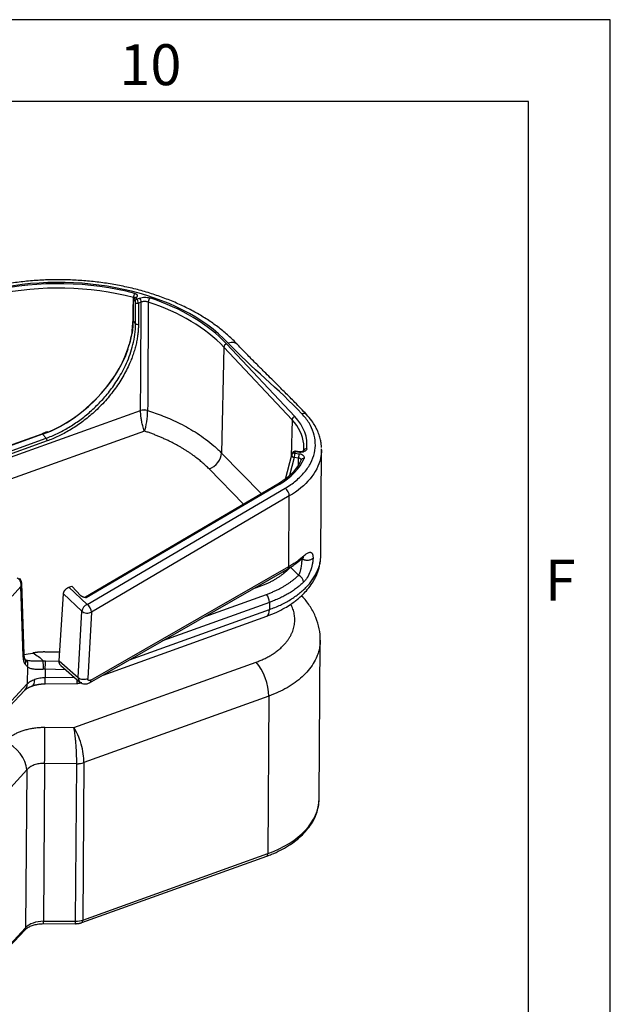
# Model space of a CAD drawing. Extents: x 2651 to 11825, y -3833 to 1075.
# Tile 150 of 256: x 3718 to 3791, y -464 to -343. Entities that reach past the tile are written whole.
import ezdxf

# ---------------------------------------------------------------- set-up
doc = ezdxf.new("R2010")
doc.units = 0
doc.header["$LTSCALE"] = 10
doc.layers.get('0').update_dxf_attribs({"linetype": 'CONTINUOUS'})
for name, color, linetype in [('1', 7, 'CONTINUOUS'), ('BOX', 4, 'CONTINUOUS'), ('DIM', 3, 'CONTINUOUS')]:
    doc.layers.add(name, color=color, linetype=linetype)
doc.styles.get("Standard").update_dxf_attribs({"font": 'romans.shx'})

# ---------------------------------------------------------------- blocks, each defined once
blk = doc.blocks.new('dg')
at = {"layer": 'BOX', "color": 3}
for points in [[(0, 0), (1140, 0), (1140, 820), (0, 820)], [(10, 10), (1130, 10), (1130, 810), (10, 810)]]:
    blk.add_lwpolyline(points, close=True, dxfattribs=at)
at = {"color": 4, "char_height": 5, "attachment_point": 1}
for s, width, insert in [('{\\fArial|b1|i0|c0|p34;\\C6;10}', 8, (1080, 817)), ('{\\fArial|b1|i0|c0|p34;\\C6;F}', 6, (1132, 754))]:
    blk.add_mtext_dynamic_manual_height_columns(s, width=width, gutter_width=12.5, heights=[0], dxfattribs=dict(at, insert=insert))

msp = doc.modelspace()

# ---------------------------------------------------------------- linework, layer by layer
at = {"layer": '1', "color": 253, "linetype": 'Continuous'}
for p, q in [((3732.586, -377.773), (3732.446, -377.624)), ((3732.666, -377.346), (3732.807, -377.495)), ((3732.807, -377.495), (3733.152, -377.371)), ((3732.654, -380.513), (3732.65, -377.94)), ((3733.343, -377.871), (3732.997, -377.995)), ((3732.997, -377.995), (3733.001, -380.569)), ((3732.343, -380.183), (3732.654, -380.513)), ((3743.436, -383.374), (3743.163, -396.312)), ((3751.78, -392.249), (3743.436, -383.374)), ((3743.767, -382.961), (3752.11, -391.836)), ((3701.252, -402.614), (3733.259, -391.117)), ((3751.78, -392.249), (3751.685, -396.724)), ((3733.736, -393.629), (3703.618, -404.448)), ((3721.268, -394.027), (3706.485, -399.337)), ((3706.93, -399.81), (3721.713, -394.5)), ((3721.713, -394.5), (3721.268, -394.027)), ((3721.84, -394.833), (3707.057, -400.144)), ((3743.163, -396.312), (3748.037, -401.293)), ((3752.039, -396.863), (3751.462, -399.064)), ((3752.575, -396.922), (3752.039, -396.863)), ((3752.149, -396.174), (3752.105, -396.335)), ((3752.105, -396.335), (3752.641, -396.394)), ((3752.685, -396.233), (3752.149, -396.174)), ((3745.859, -402.572), (3741.643, -398.263)), ((3750.221, -400.156), (3726.628, -414.005)), ((3726.729, -414.821), (3750.925, -400.618)), ((3751.447, -401.56), (3727.251, -415.763)), ((3751.388, -410.168), (3751.447, -401.56)), ((3727.179, -424.065), (3751.388, -410.168)), ((3752.576, -411.251), (3751.601, -410.255)), ((3750.796, -410.902), (3750.555, -410.879)), ((3718.638, -412.633), (3717.56, -413.804)), ((3718.929, -421.184), (3718.638, -412.633)), ((3726.09, -415.644), (3723.841, -413.515)), ((3724.502, -412.712), (3726.729, -414.821)), ((3741.145, -416.28), (3748.662, -413.58)), ((3749.023, -414.565), (3735.958, -419.258)), ((3749.023, -414.565), (3749.017, -415.434)), ((3725.649, -423.741), (3726.09, -415.644)), ((3727.251, -415.763), (3726.81, -423.86)), ((3731.926, -421.573), (3749.017, -415.434)), ((3721.63, -421.696), (3723.321, -421.731)), ((3723.321, -421.724), (3725.649, -423.741)), ((3725.12, -429.864), (3747.399, -421.862)), ((3719.427, -422.398), (3719.412, -424.526)), ((3721.611, -422.744), (3721.604, -423.738)), ((3724.112, -422.796), (3721.611, -422.744)), ((3717.472, -426.593), (3719.412, -424.526)), ((3721.604, -423.738), (3725.158, -423.703)), ((3748.944, -426.013), (3726.342, -434.132)), ((3748.944, -426.013), (3748.813, -445.27)), ((3721.571, -429.827), (3725.12, -429.864)), ((3721.532, -434.241), (3721.4, -453.535)), ((3725.455, -434.283), (3721.532, -434.241)), ((3725.323, -453.537), (3725.455, -434.283)), ((3726.342, -434.135), (3726.211, -453.389)), ((3719.34, -435.029), (3717.4, -437.176)), ((3719.34, -435.029), (3719.209, -454.322)), ((3726.211, -453.389), (3748.813, -445.27)), ((3721.4, -453.535), (3725.323, -453.537)), ((3717.268, -456.43), (3719.209, -454.322))]:
    msp.add_line(p, q, dxfattribs=at)
at = {"layer": '1', "color": 7, "linetype": 'Continuous'}
for p, q in [((3732.496, -377.303), (3732.493, -377.304)), ((3721.181, -393.987), (3706.398, -399.298)), ((3750.959, -399.492), (3751.734, -396.536)), ((3751.734, -396.536), (3751.779, -396.375)), ((3752.724, -396.153), (3752.188, -396.094)), ((3755.298, -408.802), (3755.386, -395.9)), ((3750.026, -400.126), (3726.531, -413.918)), ((3727.033, -424.382), (3751.241, -410.485)), ((3719.029, -420.922), (3718.733, -412.233)), ((3724.502, -412.712), (3724.858, -412.584)), ((3724.858, -412.584), (3725.962, -413.759)), ((3747.836, -412.634), (3746.929, -412.96)), ((3723.321, -421.724), (3723.841, -413.515)), ((3728.677, -423.438), (3748.677, -416.254)), ((3755.094, -438.53), (3755.227, -419.176)), ((3723.388, -420.664), (3721.601, -420.627)), ((3719.17, -421.53), (3719.169, -421.532)), ((3723.532, -422.294), (3725.857, -424.308)), ((3721.611, -424.509), (3725.506, -424.471)), ((3717.193, -427.346), (3719.128, -425.285)), ((3726.083, -453.697), (3748.685, -445.578)), ((3717.167, -456.709), (3719.107, -454.602)), ((3721.395, -453.824), (3725.318, -453.826))]:
    msp.add_line(p, q, dxfattribs=at)
for start, end in [(109.75873, 164.66818), (83.74271, 109.75873)]:
    msp.add_arc((3752.147, -396.473), 0.381, start, end, dxfattribs=at)
at = {"layer": '1', "color": 253, "linetype": 'Continuous'}
for centre, major_axis, ratio, start_param, end_param in [((3723.388, -390.281), (-23.875, 0.163), 0.6204961, 3.6756458, 5.0930637), ((3723.388, -390.281), (23.62, -0.161), 0.6204961, 1.1769635, 1.929736), ((3723.386, -390.579), (-23.239, 0.159), 0.6204961, 4.3185561, 5.0605839), ((3732.599, -377.574), (0.254, -0.004), 0.6279866, 3.1419109, 3.6802003), ((3732.542, -377.108), (0.098, 0.368), 0.3009252, 0.7084473, 2.2748803), ((3732.665, -377.545), (0.185, 0.174), 0.6750091, 0.9991249, 2.5699213), ((3732.805, -377.694), (0.185, 0.174), 0.6750091, 0.9991249, 2.5699213), ((3732.586, -377.873), (0.043, -0.12), 0.3991832, 0.8405419, 2.3982482), ((3732.805, -377.794), (-0.129, 0.359), 0.3991832, 3.9821345, 5.5398409), ((3733.15, -377.67), (-0.129, 0.359), 0.3991832, 3.9821345, 5.5398409), ((3734.383, -377.658), (0.12, 0.362), 0.3622276, 0.7284373, 2.2861437), ((3723.388, -390.281), (23.616, -0.161), 0.6204961, 0.5340532, 1.0906583), ((3732.869, -377.861), (0.254, 0), 0.6116074, 3.6704573, 5.2412537), ((3723.386, -390.576), (-23.236, 0.159), 0.6204961, 3.6756458, 4.2322509), ((3732.562, -380.104), (-0.254, 0.004), 0.6288992, 6.2847138, 6.8223597), ((3732.873, -380.435), (0.254, 0), 0.6116074, 3.6704573, 5.2412537), ((3732.434, -381.622), (-0.251, 0.041), 0.561757, 6.2874191, 6.9096873), ((3743.765, -383.26), (0.278, 0.261), 0.6750091, 0.9991249, 2.5568313), ((3743.982, -384.076), (-1.11, -1.044), 0.6750091, 3.1347698, 4.1407176), ((3733.708, -391.585), (0.889, -0.006), 0.6086695, 1.0849479, 2.1045203), ((3733.708, -391.594), (-0.889, -0.009), 0.6031815, 4.2167003, 5.2362365), ((3752.108, -392.135), (0.278, 0.261), 0.6750091, 0.9991249, 2.5568313), ((3742.69, -395.22), (10.917, -0.075), 0.6204961, 6.2072445, 6.8172385), ((3752.987, -392.117), (-0.555, -0.522), 0.6750091, 3.1415685, 4.1407176), ((3742.688, -395.515), (-10.536, 0.072), 0.6204961, 3.2020332, 3.6756458), ((3721.267, -394.226), (-0.086, 0.239), 0.3991832, 5.5398409, 6.2831891), ((3721.711, -394.699), (-0.086, 0.239), 0.3991832, 3.9821345, 5.5398409), ((3753.57, -396.107), (-0.378, 0.049), 0.7819493, 4.8079818, 6.1235871), ((3741.629, -396.845), (1.271, 1.243), 0.6908837, 4.1270594, 5.6847702), ((3742.69, -395.22), (10.917, -0.075), 0.6204961, 5.4778629, 6.0309691), ((3752.103, -396.634), (0.369, -0.097), 0.6235684, 3.1345285, 4.7027902), ((3752.103, -396.634), (-0.367, 0.101), 0.773677, 4.9159694, 6.2919018), ((3752.147, -396.473), (-0.367, 0.101), 0.773677, 4.9159694, 6.2919018), ((3752.103, -396.634), (-0.042, -0.379), 0.1280954, 3.8175576, 5.3752639), ((3752.147, -396.473), (-0.042, -0.379), 0.1280954, 3.1415889, 3.8175576), ((3752.639, -396.693), (-0.042, -0.379), 0.1280954, 3.8175576, 5.3752639), ((3752.683, -396.532), (0.042, 0.379), 0.1280954, 6.2831816, 6.9591502), ((3753.248, -397.282), (0.351, -0.149), 0.7593985, 1.8763145, 3.1375928), ((3750.219, -400.455), (-0.193, 0.329), 0.5433622, 5.4514116, 6.2831779), ((3750.921, -401.215), (-0.386, 0.657), 0.5433622, 3.8806153, 5.4514116), ((3752.574, -408.601), (-0.509, 0.567), 0.6693512, 3.1434891, 3.7602592), ((3750.862, -409.824), (-0.379, 0.661), 0.5507809, 3.1415823, 3.8859219), ((3750.793, -410.598), (0.036, 0.379), 0.1383468, 3.7957174, 4.3979551), ((3752.552, -411.826), (0.529, -0.549), 0.6407739, 0.5958684, 2.1196373), ((3748.638, -414.156), (0.258, -0.717), 0.3991832, 0.8274519, 2.3458883), ((3750.747, -416.038), (2.354, 2.131), 0.6585351, 6.2705055, 6.3930275), ((3726.725, -415.419), (0.524, 0.553), 0.6531924, 0.9604857, 2.4789221), ((3726.725, -415.419), (-0.386, 0.657), 0.5433622, 3.8806153, 5.4514116), ((3726.725, -415.419), (0.761, -0.041), 0.5907198, 3.7570609, 5.5066701), ((3718.267, -420.948), (-0.762, -0.026), 0.6618981, 2.6022299, 3.1415869), ((3718.497, -421.89), (-0.645, -0.406), 0.8835461, 2.1766615, 2.9241977), ((3718.765, -422.161), (-0.391, -0.654), 0.9202554, 1.7509757, 2.9272624), ((3721.319, -422.273), (0.028, -0.761), 0.0901061, 0.9005503, 2.4239), ((3721.606, -422.271), (-0.016, -0.762), 0.0244493, 0.90173, 2.4271865), ((3747.34, -424.306), (1.073, -2.988), 0.3991832, 0.8274519, 2.3720683), ((3717.646, -423.894), (1.482, -1.391), 0.6912723, 6.2831704, 6.8450668), ((3721.591, -422.477), (0.02, -2.032), 0.0000741, 6.2828465, 7.1845374), ((3726.284, -423.516), (-0.761, 0.041), 0.5907198, 0.6154682, 2.3650774), ((3726.653, -423.721), (-0.379, 0.661), 0.5507809, 3.1401813, 3.8859219), ((3721.512, -432.271), (-0.034, -3.175), 0.016321, 0.9015204, 2.4496449), ((3716.581, -434.042), (2.356, -2.129), 0.6750254, 0.5489632, 2.0970877), ((3725.444, -433.176), (1.778, -0.026), 0.6176802, 4.7276327, 5.2511962), ((3725.444, -433.18), (1.778, -0.012), 0.6204961, 4.7228434, 5.2464421), ((3742.395, -438.443), (-12.7, 0.087), 0.6204961, 2.1048495, 3.1415751), ((3748.428, -444.861), (0.258, -0.717), 0.3991832, 6.283195, 7.1106372), ((3721.416, -455.111), (2.54, -0.017), 0.6204961, 1.5812507, 2.6284483), ((3721.396, -453.062), (0, -0.762), 0.0081983, 6.2831968, 7.1845798), ((3725.318, -453.064), (0, -0.762), 0.0081983, 6.2831968, 7.1845798), ((3725.312, -452.433), (-1.778, 0.012), 0.6204961, 1.5812507, 2.1048495), ((3725.826, -452.979), (0.258, -0.717), 0.3991832, 6.2834646, 7.1106372), ((3718.546, -454.086), (0.561, -0.516), 0.6832074, 6.2831763, 6.838502)]:
    msp.add_ellipse(centre, major_axis=major_axis, ratio=ratio, start_param=start_param, end_param=end_param, dxfattribs=at)
at = {"layer": '1', "color": 7, "linetype": 'Continuous'}
for centre, major_axis, ratio, start_param, end_param in [((3721.393, -384.129), (9.309, 8.639), 0.6694705, 4.1450286, 5.5700908), ((3721.265, -383.99), (9.494, 8.813), 0.6695794, 4.2084502, 5.3759323), ((3742.688, -395.515), (-10.536, 0.072), 0.6204961, 3.0656518, 3.2020331), ((3718.306, -412.049), (0.342, 0.168), 0.2980222, 6.2700179, 7.1539735), ((3747.99, -414.341), (0.687, -1.912), 0.3991832, 6.2832057, 7.1106372), ((3718.497, -421.89), (-0.645, -0.406), 0.8835461, 2.924198, 3.0698431), ((3719.309, -422.869), (-0.687, 1.912), 0.3991832, 3.1534394, 3.9690445)]:
    msp.add_ellipse(centre, major_axis=major_axis, ratio=ratio, start_param=start_param, end_param=end_param, dxfattribs=at)
for points, degree, knots in [([(3745.092, -383.032), (3744.916, -382.845), (3744.397, -382.316), (3743.464, -381.479), (3742.254, -380.548), (3740.941, -379.678), (3739.532, -378.874), (3738.035, -378.14), (3736.46, -377.48), (3734.815, -376.896), (3733.109, -376.392), (3731.351, -375.969), (3729.552, -375.631), (3727.72, -375.377), (3725.865, -375.21), (3723.997, -375.13), (3722.125, -375.137), (3720.261, -375.232), (3718.413, -375.414), (3716.591, -375.682), (3715.208, -375.955), (3714.434, -376.135), (3714.246, -376.18)], 3, [0, 0, 0, 0, 0.0284589, 0.0813019, 0.1342523, 0.1873236, 0.2404586, 0.2936127, 0.3467537, 0.399868, 0.4529494, 0.5059973, 0.5590147, 0.6120068, 0.6649805, 0.7179436, 0.7709045, 0.8238711, 0.87685, 0.9298499, 0.9828794, 1, 1, 1, 1]), ([(3732.498, -377.301), (3732.474, -377.315), (3732.431, -377.347), (3732.382, -377.415), (3732.352, -377.492), (3732.346, -377.545), (3732.345, -377.571)], 3, [0, 0, 0, 0, 0.2684461, 0.5282591, 0.7739341, 1, 1, 1, 1]), ([(3732.666, -377.346), (3732.652, -377.333), (3732.637, -377.323), (3732.619, -377.312), (3732.615, -377.31), (3732.608, -377.306), (3732.597, -377.301), (3732.579, -377.295), (3732.566, -377.292), (3732.556, -377.291), (3732.552, -377.291), (3732.546, -377.29), (3732.542, -377.29), (3732.526, -377.291), (3732.514, -377.294), (3732.501, -377.3), (3732.497, -377.302), (3732.493, -377.304)], 3, [0, 0, 0, 0, 0.2338699, 0.2338699, 0.2923373, 0.2923373, 0.3508048, 0.4677397, 0.5846746, 0.5846746, 0.6431421, 0.6431421, 0.7016096, 0.7016096, 0.9354794, 0.9354794, 1, 1, 1, 1]), ([(3732.343, -380.183), (3732.342, -380.243), (3732.339, -380.363), (3732.332, -380.546), (3732.325, -380.669), (3732.318, -380.793), (3732.313, -380.855), (3732.303, -380.98), (3732.292, -381.105), (3732.272, -381.293), (3732.247, -381.482), (3732.228, -381.608), (3732.218, -381.671)], 3, [0, 0, 0, 0, 0.125, 0.25, 0.375, 0.375, 0.5, 0.5, 0.625, 0.75, 0.875, 1, 1, 1, 1]), ([(3732.184, -381.581), (3732.133, -381.888), (3732.023, -382.412), (3731.83, -383.095), (3731.706, -383.466), (3731.652, -383.619)], 3, [0, 0, 0, 0, 0.4590632, 0.7778652, 1, 1, 1, 1]), ([(3753.545, -391.598), (3753.078, -391.104), (3752.208, -390.197), (3750.994, -388.976), (3749.982, -387.97), (3749.131, -387.129), (3748.314, -386.321), (3747.4, -385.411), (3746.305, -384.304), (3745.519, -383.484), (3745.097, -383.037)], 3, [0, 0, 0, 0, 0.167118, 0.3101058, 0.4289487, 0.5236292, 0.609656, 0.7173427, 0.8474635, 1, 1, 1, 1]), ([(3755.376, -395.633), (3755.372, -395.482), (3755.348, -395.17), (3755.275, -394.755), (3755.183, -394.389), (3755.086, -394.076), (3754.961, -393.742), (3754.797, -393.376), (3754.552, -392.914), (3754.159, -392.306), (3753.783, -391.851), (3753.542, -391.595)], 3, [0, 0, 0, 0, 0.1055045, 0.2173539, 0.2900797, 0.3641455, 0.4402274, 0.5315808, 0.6316276, 0.7866325, 1, 1, 1, 1]), ([(3753.201, -396.019), (3753.205, -396.026), (3753.199, -396.045), (3753.144, -396.09), (3753.058, -396.126), (3752.967, -396.149), (3752.852, -396.161), (3752.769, -396.158), (3752.724, -396.153)], 3, [0, 0, 0, 0, 0.1937189, 0.4185821, 0.5460788, 0.6851896, 0.8362699, 1, 1, 1, 1]), ([(3752.897, -397.133), (3752.847, -397.252), (3752.681, -397.6), (3752.323, -398.167), (3751.77, -398.811), (3751.099, -399.414), (3750.493, -399.844), (3750.12, -400.071), (3750.026, -400.126)], 3, [0, 0, 0, 0, 0.106318, 0.3146636, 0.5217516, 0.7276607, 0.9329325, 1, 1, 1, 1]), ([(3753.084, -409.167), (3753.131, -409.129), (3753.176, -409.081), (3753.176, -409.051), (3753.173, -409.042)], 3, [0, 0, 0, 0, 0.6934243, 1, 1, 1, 1]), ([(3748.676, -416.254), (3749.107, -416.099), (3749.872, -415.785), (3750.849, -415.28), (3751.586, -414.825), (3752.129, -414.438), (3752.578, -414.079), (3753.046, -413.66), (3753.588, -413.097), (3754.118, -412.418), (3754.587, -411.646), (3754.961, -410.808), (3755.17, -410.049), (3755.242, -409.576), (3755.259, -409.425)], 3, [0, 0, 0, 0, 0.1199934, 0.2213798, 0.3038576, 0.3671804, 0.4164395, 0.4738567, 0.5516211, 0.6500675, 0.7376618, 0.8370975, 0.9483371, 1, 1, 1, 1]), ([(3754.345, -409.147), (3754.317, -409.182), (3754.259, -409.252), (3754.12, -409.337), (3753.954, -409.398), (3753.774, -409.43), (3753.601, -409.435), (3753.448, -409.419), (3753.322, -409.39), (3753.223, -409.355), (3753.148, -409.32), (3753.092, -409.288), (3753.053, -409.26), (3753.025, -409.239), (3753.011, -409.226), (3753.005, -409.22)], 3, [0, 0, 0, 0, 0.1142134, 0.2331634, 0.3521357, 0.4662604, 0.5715108, 0.6653008, 0.7465196, 0.8151843, 0.8719857, 0.9179072, 0.9539695, 0.9810875, 1, 1, 1, 1]), ([(3726.628, -414.005), (3726.378, -413.96), (3726.255, -413.92), (3726.057, -413.858), (3725.962, -413.759)], 2, [0, 0, 0, 0.5, 0.5, 1, 1, 1]), ([(3755.226, -419.176), (3755.23, -418.712), (3755.145, -417.792), (3754.741, -416.423), (3754.071, -415.115), (3753.462, -414.311), (3753.117, -413.926)], 3, [0, 0, 0, 0, 0.2517576, 0.5030939, 0.7529087, 1, 1, 1, 1]), ([(3720.106, -420.75), (3720.349, -420.886), (3720.578, -421.036), (3720.99, -421.353), (3721.177, -421.52), (3721.343, -421.698)], 3, [0, 0, 0, 0, 0.5, 0.5, 1, 1, 1, 1]), ([(3725.857, -424.308), (3725.938, -424.377), (3726.113, -424.483), (3726.427, -424.548), (3726.748, -424.513), (3726.941, -424.433), (3727.033, -424.382)], 3, [0, 0, 0, 0, 0.2600624, 0.5188128, 0.7678715, 1, 1, 1, 1]), ([(3748.685, -445.578), (3748.889, -445.504), (3749.468, -445.283), (3750.38, -444.866), (3751.376, -444.299), (3752.276, -443.664), (3753.068, -442.968), (3753.742, -442.218), (3754.288, -441.422), (3754.701, -440.592), (3754.971, -439.738), (3755.095, -438.982), (3755.089, -438.516), (3755.076, -438.338)], 3, [0, 0, 0, 0, 0.0526759, 0.1522433, 0.2519821, 0.3518181, 0.4516043, 0.5511277, 0.6500939, 0.7481831, 0.8451726, 0.9410766, 1, 1, 1, 1]), ([(3719.107, -454.602), (3719.144, -454.561), (3719.269, -454.441), (3719.555, -454.241), (3720.002, -454.04), (3720.527, -453.896), (3721.006, -453.833), (3721.298, -453.824), (3721.395, -453.824)], 3, [0, 0, 0, 0, 0.0999619, 0.2991655, 0.4984013, 0.6985024, 0.9004203, 1, 1, 1, 1])]:
    msp.add_open_spline(points, degree=degree, knots=knots, dxfattribs=at)
for points, degree in [([(3732.345, -377.571), (3732.308, -380.1)], 1), ([(3732.308, -380.1), (3732.184, -381.581)], 1), ([(3733.259, -391.134), (3733.259, -391.128), (3733.259, -391.123), (3733.259, -391.117)], 3), ([(3734.126, -391.11), (3734.126, -391.118)], 1), ([(3721.872, -393.711), (3721.181, -393.987)], 1), ([(3755.385, -395.905), (3755.378, -395.786)], 1), ([(3755.293, -408.991), (3755.295, -408.927), (3755.297, -408.864), (3755.297, -408.801)], 3), ([(3751.242, -410.485), (3752.282, -409.887), (3753.084, -409.167)], 2), ([(3718.649, -411.882), (3718.575, -411.733), (3718.488, -411.627)], 2), ([(3718.733, -412.233), (3718.729, -412.041), (3718.64, -411.869)], 2), ([(3753.117, -413.926), (3753.063, -413.865), (3753.008, -413.804), (3752.954, -413.743)], 3), ([(3719.011, -420.92), (3719.34, -420.889), (3719.713, -420.825), (3720.106, -420.75)], 3), ([(3719.204, -421.615), (3719.051, -421.42), (3719.029, -420.932)], 2), ([(3719.112, -421.442), (3719.124, -421.459), (3719.135, -421.476), (3719.147, -421.491)], 3), ([(3719.995, -424.782), (3720.73, -424.521), (3721.611, -424.509)], 2), ([(3725.508, -424.471), (3726.094, -424.365)], 1), ([(3719.135, -425.277), (3719.348, -425.037), (3719.995, -424.782)], 2), ([(3725.318, -453.826), (3725.716, -453.826), (3726.083, -453.697)], 2)]:
    msp.add_open_spline(points, degree=degree, dxfattribs=at)
at = {"layer": '1', "color": 253, "linetype": 'Continuous'}
for points, degree in [([(3732.38, -377.653), (3732.368, -378.497), (3732.356, -379.34), (3732.343, -380.183)], 3), ([(3732.392, -377.407), (3732.393, -377.38), (3732.394, -377.352), (3732.394, -377.324)], 3), ([(3733.259, -391.117), (3733.287, -386.701), (3733.315, -382.286), (3733.343, -377.871)], 3), ([(3752.991, -391.52), (3750.21, -388.561), (3746.771, -385.839), (3743.99, -382.881)], 3), ([(3752.552, -397.767), (3752.559, -397.486), (3752.567, -397.204), (3752.575, -396.922)], 3), ([(3718.638, -412.633), (3718.699, -412.514), (3718.732, -412.386), (3718.733, -412.263)], 3), ([(3719.427, -422.398), (3719.325, -422.337), (3719.235, -422.247), (3719.159, -422.127)], 3), ([(3725.649, -423.741), (3725.648, -423.76), (3725.648, -423.777), (3725.648, -423.795)], 3), ([(3725.455, -434.283), (3725.455, -434.274)], 1)]:
    msp.add_open_spline(points, degree=degree, dxfattribs=at)
for points, knots in [([(3732.38, -377.653), (3732.381, -377.635), (3732.387, -377.616), (3732.394, -377.607), (3732.406, -377.602), (3732.416, -377.603), (3732.431, -377.611), (3732.446, -377.624)], [0, 0, 0, 0, 0.1875, 0.375, 0.4375, 0.625, 1, 1, 1, 1]), ([(3732.544, -376.809), (3732.564, -376.815), (3732.603, -376.827), (3732.64, -376.842), (3732.666, -376.855), (3732.674, -376.859), (3732.686, -376.866), (3732.691, -376.868), (3732.699, -376.873), (3732.718, -376.885), (3732.751, -376.908), (3732.775, -376.93), (3732.792, -376.948), (3732.797, -376.954), (3732.807, -376.966), (3732.811, -376.973), (3732.824, -376.991), (3732.831, -377.004), (3732.84, -377.024), (3732.844, -377.034), (3732.847, -377.044), (3732.848, -377.05), (3732.85, -377.054), (3732.853, -377.071), (3732.857, -377.098), (3732.854, -377.125), (3732.851, -377.141), (3732.85, -377.145), (3732.849, -377.151), (3732.848, -377.155), (3732.845, -377.165), (3732.838, -377.185), (3732.821, -377.217), (3732.803, -377.241), (3732.79, -377.256), (3732.786, -377.259), (3732.781, -377.265), (3732.772, -377.274), (3732.763, -377.282), (3732.744, -377.298), (3732.73, -377.309), (3732.707, -377.323), (3732.699, -377.328), (3732.683, -377.337), (3732.675, -377.341), (3732.666, -377.346)], [0, 0, 0, 0, 0.0625, 0.125, 0.125, 0.15625, 0.15625, 0.171875, 0.171875, 0.1875, 0.25, 0.3125, 0.3125, 0.34375, 0.34375, 0.375, 0.375, 0.4375, 0.4375, 0.46875, 0.484375, 0.484375, 0.5, 0.5, 0.5625, 0.625, 0.625, 0.640625, 0.640625, 0.65625, 0.65625, 0.6875, 0.75, 0.8125, 0.8125, 0.828125, 0.828125, 0.84375, 0.875, 0.875, 0.9375, 0.9375, 0.96875, 0.96875, 1, 1, 1, 1]), ([(3733.152, -377.371), (3733.246, -377.338), (3733.344, -377.312), (3733.55, -377.277), (3733.658, -377.267), (3733.872, -377.265), (3733.981, -377.272), (3734.189, -377.304), (3734.289, -377.327), (3734.385, -377.359)], [0, 0, 0, 0, 0.25, 0.25, 0.5, 0.5, 0.75, 0.75, 1, 1, 1, 1]), ([(3734.206, -377.862), (3734.152, -377.847), (3734.043, -377.815), (3733.863, -377.795), (3733.68, -377.797), (3733.502, -377.821), (3733.395, -377.854), (3733.343, -377.871)], [0, 0, 0, 0, 0.195855, 0.3979014, 0.6020993, 0.8041455, 1, 1, 1, 1]), ([(3734.206, -377.862), (3734.204, -378.233), (3734.201, -378.604), (3734.188, -380.856), (3734.177, -382.737), (3734.152, -386.782), (3734.139, -388.946), (3734.126, -391.11)], [0, 0, 0, 0, 0.083973, 0.083973, 0.5099644, 0.5099644, 1, 1, 1, 1]), ([(3721.713, -394.5), (3721.943, -394.414), (3722.405, -394.24), (3723.097, -393.929), (3723.788, -393.58), (3724.476, -393.189), (3725.157, -392.76), (3725.828, -392.293), (3726.486, -391.789), (3727.127, -391.249), (3727.749, -390.676), (3728.348, -390.071), (3728.921, -389.437), (3729.468, -388.769), (3730.006, -388.046), (3730.541, -387.241), (3731.068, -386.333), (3731.566, -385.324), (3732.007, -384.22), (3732.36, -383.032), (3732.607, -381.773), (3732.638, -380.942), (3732.654, -380.513)], [0, 0, 0, 0, 0.0401062, 0.0804969, 0.121172, 0.1621316, 0.2033758, 0.2449046, 0.2867179, 0.3288158, 0.3711983, 0.4138655, 0.4568174, 0.5000539, 0.5446682, 0.5943926, 0.6492262, 0.7091682, 0.7742177, 0.8443735, 0.9196347, 1, 1, 1, 1]), ([(3733.736, -393.629), (3733.732, -393.62), (3733.663, -393.454), (3733.538, -393.08), (3733.409, -392.492), (3733.323, -391.985), (3733.269, -391.528), (3733.262, -391.266), (3733.259, -391.134)], [0, 0, 0, 0, 0.0170707, 0.2975969, 0.5077532, 0.6724814, 0.8363532, 1, 1, 1, 1]), ([(3733.736, -393.629), (3733.841, -393.363), (3733.94, -392.965), (3734.086, -392.045), (3734.13, -391.522), (3734.126, -391.118)], [0, 0, 0, 0, 0.5, 0.5, 1, 1, 1, 1]), ([(3734.126, -391.118), (3734.437, -391.22), (3735.085, -391.432), (3736.058, -391.798), (3737.072, -392.222), (3738.111, -392.712), (3739.164, -393.273), (3740.217, -393.911), (3741.251, -394.629), (3742.257, -395.429), (3742.856, -396.013), (3743.163, -396.312)], [0, 0, 0, 0, 0.0839595, 0.1747069, 0.2722421, 0.3765652, 0.4876762, 0.6055751, 0.730262, 0.861737, 1, 1, 1, 1]), ([(3750.925, -400.618), (3751.408, -400.334), (3751.849, -400.027), (3752.651, -399.366), (3753.004, -399.017), (3753.612, -398.284), (3753.866, -397.903), (3754.271, -397.114), (3754.419, -396.711), (3754.604, -395.894), (3754.641, -395.481), (3754.605, -394.651), (3754.531, -394.24), (3754.273, -393.428), (3754.089, -393.03), (3753.615, -392.252), (3753.328, -391.878), (3752.991, -391.52)], [0, 0, 0, 0, 0.125, 0.125, 0.25, 0.25, 0.375, 0.375, 0.5, 0.5, 0.625, 0.625, 0.75, 0.75, 0.875, 0.875, 1, 1, 1, 1]), ([(3753.572, -395.808), (3753.563, -395.874), (3753.533, -395.938), (3753.433, -396.052), (3753.363, -396.103), (3753.198, -396.182), (3753.101, -396.211), (3752.897, -396.242), (3752.79, -396.244), (3752.685, -396.233)], [0, 0, 0, 0, 0.25, 0.25, 0.5, 0.5, 0.75, 0.75, 1, 1, 1, 1]), ([(3755.385, -395.904), (3755.383, -396.26), (3755.342, -396.616), (3755.064, -397.839), (3754.629, -398.688), (3753.334, -400.247), (3752.473, -400.957), (3751.447, -401.56)], [0, 0, 0, 0, 0.1685288, 0.1685288, 0.5842644, 0.5842644, 1, 1, 1, 1]), ([(3752.891, -397.155), (3752.892, -397.15), (3752.892, -397.119), (3752.868, -397.061), (3752.797, -396.992), (3752.694, -396.941), (3752.613, -396.928), (3752.575, -396.922)], [0, 0, 0, 0, 0.0367191, 0.2806384, 0.5319388, 0.7758567, 1, 1, 1, 1]), ([(3752.641, -396.394), (3752.745, -396.406), (3752.845, -396.431), (3753.02, -396.503), (3753.096, -396.551), (3753.21, -396.661), (3753.249, -396.724), (3753.282, -396.852), (3753.277, -396.919), (3753.25, -396.983)], [0, 0, 0, 0, 0.25, 0.25, 0.5, 0.5, 0.75, 0.75, 1, 1, 1, 1]), ([(3749.017, -415.434), (3749.244, -415.348), (3749.701, -415.178), (3750.354, -414.888), (3750.981, -414.573), (3751.578, -414.232), (3752.141, -413.866), (3752.668, -413.476), (3753.156, -413.064), (3753.6, -412.63), (3753.999, -412.176), (3754.35, -411.705), (3754.649, -411.217), (3754.898, -410.71), (3755.098, -410.169), (3755.243, -409.574), (3755.292, -409.11), (3755.297, -408.846), (3755.298, -408.802)], [0, 0, 0, 0, 0.0607633, 0.1219575, 0.1835826, 0.2456389, 0.3081264, 0.3710453, 0.4343955, 0.4981773, 0.5623907, 0.6270358, 0.6921127, 0.7576215, 0.8252143, 0.9005495, 0.9836261, 1, 1, 1, 1]), ([(3751.388, -410.168), (3751.555, -410.069), (3751.89, -409.87), (3752.359, -409.551), (3752.804, -409.218), (3753.073, -408.983), (3753.208, -408.865)], [0, 0, 0, 0, 0.2477096, 0.4969452, 0.7477082, 1, 1, 1, 1]), ([(3753.208, -408.865), (3753.275, -408.809), (3753.405, -408.698), (3753.583, -408.574), (3753.745, -408.488), (3753.89, -408.442), (3754.062, -408.434), (3754.217, -408.521), (3754.306, -408.737), (3754.34, -408.95), (3754.343, -409.081), (3754.345, -409.147)], [0, 0, 0, 0, 0.1041307, 0.2046784, 0.3031631, 0.4012006, 0.5004285, 0.7001299, 0.849907, 0.924973, 1, 1, 1, 1]), ([(3752.576, -411.251), (3752.609, -411.194), (3752.678, -411.071), (3752.78, -410.816), (3752.854, -410.56), (3752.926, -410.203), (3752.976, -409.857), (3752.998, -409.526), (3753.006, -409.346), (3753.006, -409.264), (3753.005, -409.22)], [0, 0, 0, 0, 0.1172884, 0.2502543, 0.4283417, 0.5004174, 0.7498691, 0.8748459, 0.9333434, 1, 1, 1, 1]), ([(3754.345, -409.147), (3754.343, -409.209), (3754.338, -409.329), (3754.313, -409.589), (3754.229, -410.073), (3754.018, -410.789), (3753.712, -411.417), (3753.425, -411.841), (3753.266, -412.007), (3753.186, -412.09)], [0, 0, 0, 0, 0.0652958, 0.1252096, 0.2502552, 0.4996889, 0.7494917, 0.8747653, 1, 1, 1, 1]), ([(3718.488, -411.862), (3718.447, -411.809), (3718.355, -411.691), (3718.251, -411.611), (3718.193, -411.567)], [0, 0, 0, 0, 0.4484705, 1, 1, 1, 1]), ([(3718.638, -412.633), (3718.648, -412.58), (3718.665, -412.483), (3718.662, -412.348), (3718.643, -412.202), (3718.595, -412.036), (3718.524, -411.92), (3718.488, -411.862)], [0, 0, 0, 0, 0.2056365, 0.3723819, 0.5002182, 0.7479423, 1, 1, 1, 1]), ([(3753.186, -412.09), (3753.048, -412.219), (3752.771, -412.475), (3752.314, -412.836), (3751.83, -413.18), (3751.317, -413.502), (3750.778, -413.802), (3750.215, -414.08), (3749.632, -414.337), (3749.225, -414.489), (3749.023, -414.565)], [0, 0, 0, 0, 0.1268648, 0.2531951, 0.3789918, 0.5042557, 0.6289876, 0.7531883, 0.8768589, 1, 1, 1, 1]), ([(3726.531, -413.919), (3726.535, -413.916), (3726.545, -413.912), (3726.573, -413.922), (3726.607, -413.974), (3726.628, -414.005)], [0, 0, 0, 0, 0.0876575, 0.4389524, 1, 1, 1, 1]), ([(3755.227, -419.173), (3755.226, -419.217), (3755.223, -419.38), (3755.205, -419.655), (3755.159, -419.993), (3755.094, -420.313), (3755.014, -420.616), (3754.921, -420.9), (3754.736, -421.382), (3754.391, -422.052), (3753.789, -422.882), (3753.046, -423.655), (3752.178, -424.363), (3751.196, -424.996), (3750.123, -425.557), (3749.336, -425.861), (3748.944, -426.013)], [0, 0, 0, 0, 0.0158426, 0.0584198, 0.0990889, 0.1378498, 0.1747026, 0.2096473, 0.2426837, 0.3537314, 0.4638253, 0.5729656, 0.6811529, 0.7883875, 0.8946697, 1, 1, 1, 1]), ([(3719.275, -421.598), (3719.31, -421.612), (3719.379, -421.64), (3719.584, -421.676), (3719.964, -421.699), (3720.502, -421.694), (3720.925, -421.692), (3721.168, -421.695), (3721.291, -421.697), (3721.343, -421.698)], [0, 0, 0, 0, 0.12891, 0.2503969, 0.5000242, 0.749515, 0.8747241, 0.9462717, 1, 1, 1, 1]), ([(3721.39, -422.744), (3721.305, -422.746), (3721.139, -422.75), (3720.904, -422.756), (3720.646, -422.758), (3720.373, -422.749), (3720.014, -422.711), (3719.747, -422.634), (3719.546, -422.51), (3719.47, -422.438), (3719.427, -422.398)], [0, 0, 0, 0, 0.0877379, 0.1709155, 0.2501045, 0.3742558, 0.5001001, 0.7497563, 0.8605919, 1, 1, 1, 1]), ([(3719.412, -424.526), (3719.472, -424.468), (3719.59, -424.354), (3719.812, -424.203), (3720.059, -424.069), (3720.244, -423.997), (3720.336, -423.962)], [0, 0, 0, 0, 0.2540855, 0.5054424, 0.754078, 1, 1, 1, 1]), ([(3720.336, -423.962), (3720.432, -423.93), (3720.626, -423.866), (3720.94, -423.798), (3721.267, -423.752), (3721.491, -423.743), (3721.604, -423.738)], [0, 0, 0, 0, 0.2459735, 0.4946264, 0.7459661, 1, 1, 1, 1]), ([(3725.506, -424.471), (3725.511, -424.47), (3725.511, -424.464), (3725.516, -424.427), (3725.521, -424.355), (3725.524, -424.257), (3725.526, -424.149), (3725.527, -424.071), (3725.527, -424.037)], [0, 0, 0, 0, 0.1361614, 0.3337195, 0.523208, 0.7046268, 0.877976, 1, 1, 1, 1]), ([(3725.455, -434.274), (3725.456, -434.167), (3725.458, -433.951), (3725.454, -433.591), (3725.445, -433.208), (3725.429, -432.805), (3725.406, -432.389), (3725.373, -431.897), (3725.318, -431.285), (3725.232, -430.528), (3725.16, -430.1), (3725.12, -429.864)], [0, 0, 0, 0, 0.0809755, 0.1628973, 0.2457806, 0.3296402, 0.4144902, 0.5003446, 0.6301495, 0.7967397, 1, 1, 1, 1]), ([(3726.342, -434.132), (3726.346, -433.811), (3726.317, -433.444), (3726.198, -432.673), (3726.109, -432.268), (3725.884, -431.481), (3725.747, -431.099), (3725.448, -430.412), (3725.285, -430.107), (3725.12, -429.864)], [0, 0, 0, 0, 0.25, 0.25, 0.5, 0.5, 0.75, 0.75, 1, 1, 1, 1]), ([(3721.532, -434.241), (3721.423, -434.241), (3721.203, -434.242), (3720.879, -434.278), (3720.566, -434.341), (3720.268, -434.431), (3719.991, -434.546), (3719.74, -434.685), (3719.518, -434.845), (3719.4, -434.967), (3719.34, -435.029)], [0, 0, 0, 0, 0.1236382, 0.2476529, 0.3720505, 0.4968373, 0.6220195, 0.7476032, 0.8735947, 1, 1, 1, 1])]:
    msp.add_open_spline(points, degree=3, knots=knots, dxfattribs=at)
for points, weights in [([(3733.001, -380.569), (3733.011, -386.573), (3728.388, -392.481), (3721.84, -394.833)], [1, 0.804737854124, 0.804737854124, 1]), ([(3748.662, -413.58), (3750.238, -413.014), (3751.565, -412.224), (3752.576, -411.251)], [1, 0.982817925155, 0.982817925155, 1]), ([(3747.399, -421.862), (3751.378, -420.432), (3753.116, -417.684), (3751.637, -414.783)], [1, 0.832980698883, 0.808822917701, 0.927526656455]), ([(3719.159, -422.127), (3719.021, -421.907), (3718.943, -421.589), (3718.929, -421.184)], [1, 0.986164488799, 0.986164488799, 1]), ([(3721.343, -421.698), (3721.439, -421.695), (3721.534, -421.694), (3721.63, -421.696)], [1, 0.99936792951, 0.99936792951, 1]), ([(3727.179, -424.065), (3726.952, -424.196), (3726.796, -424.11), (3726.81, -423.86)], [1, 0.792915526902, 0.792915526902, 1]), ([(3716.64, -431.598), (3717.675, -430.453), (3719.48, -429.805), (3721.571, -429.827)], [1, 0.910683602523, 0.910683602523, 1]), ([(3726.342, -434.132), (3726.342, -434.133), (3726.342, -434.134), (3726.342, -434.135)], [1, 0.99999897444, 0.99999897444, 1])]:
    msp.add_rational_spline(points, weights, degree=3, dxfattribs=at)
at = {"layer": '1', "color": 7, "linetype": 'Continuous'}
for points, weights in [([(3741.643, -398.263), (3739.73, -396.308), (3737.032, -394.727), (3733.736, -393.629)], [1, 0.976916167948, 0.976916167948, 1]), ([(3751.589, -410.242), (3750.685, -411.255), (3749.405, -412.071), (3747.836, -412.634)], [1, 0.977496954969, 0.977496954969, 1]), ([(3723.841, -413.515), (3723.862, -413.173), (3724.132, -412.845), (3724.502, -412.712)], [1, 0.816916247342, 0.816916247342, 1]), ([(3721.601, -420.627), (3721.092, -420.617), (3720.59, -420.658), (3720.106, -420.75)], [1, 0.991985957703, 0.991985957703, 1]), ([(3723.319, -421.777), (3723.319, -421.76), (3723.32, -421.742), (3723.321, -421.724)], [1, 0.999770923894, 0.999770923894, 1]), ([(3723.533, -422.295), (3723.388, -422.169), (3723.318, -421.988), (3723.319, -421.777)], [0.85846037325, 0.872417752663, 0.919597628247, 1]), ([(3721.611, -422.744), (3721.537, -422.742), (3721.463, -422.742), (3721.39, -422.744)], [1, 0.99936792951, 0.99936792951, 1])]:
    msp.add_rational_spline(points, weights, degree=3, dxfattribs=at)
at = {"layer": '1', "color": 253, "linetype": 'Continuous'}
msp.add_rational_spline([(3725.648, -423.795), (3725.65, -423.915), (3725.673, -424.024), (3725.751, -424.193), (3725.799, -424.258), (3725.858, -424.309)], [0.999999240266, 0.999999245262, 0.999999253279, 0.999999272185, 0.999999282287, 0.999999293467], degree=3, knots=[0, 0, 0, 0, 0.5499758, 0.5499758, 1, 1, 1, 1], dxfattribs=at)

# ---------------------------------------------------------------- block references
at = {"layer": 'DIM'}
msp.add_blockref('dg', (2650.684, -1163.358), dxfattribs=at)

doc.saveas('drawing.dxf')
